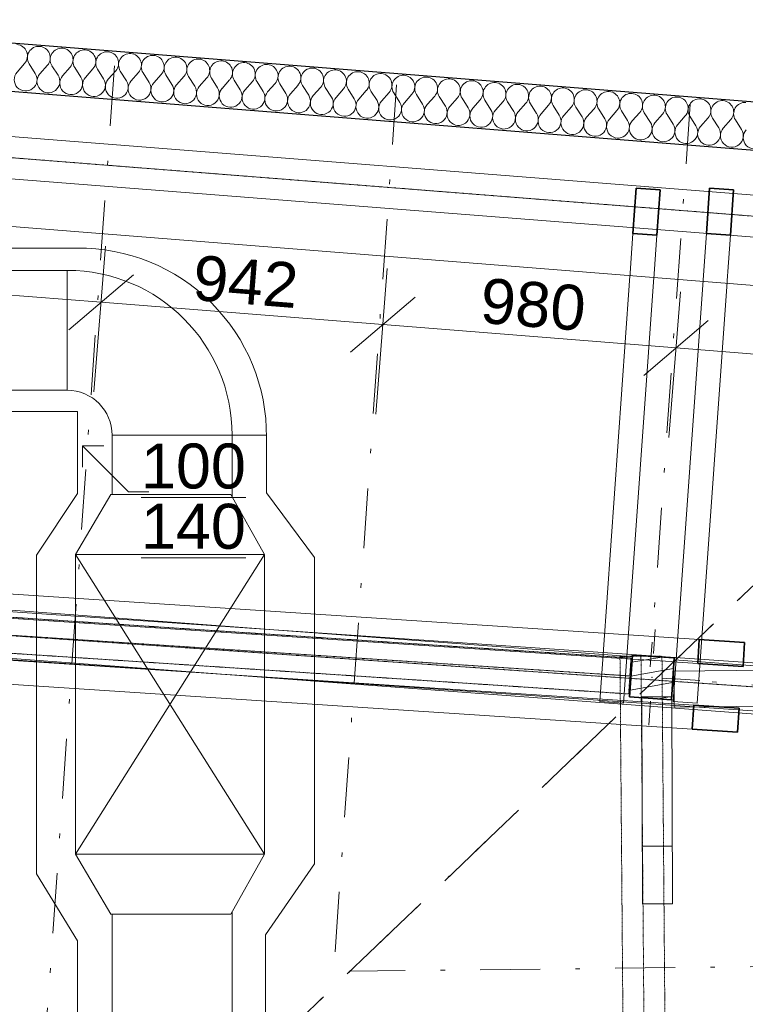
# Model space of a CAD drawing. Header units: millimetres. Extents: x -24674 to 2959, y -2716 to 20653.
# Tile 158 of 161: x -4257 to -1838, y 15238 to 18523. Entities that reach past the tile are written whole.
import ezdxf

# ---------------------------------------------------------------- set-up
doc = ezdxf.new("R2010")
doc.units = ezdxf.units.MM
doc.header["$MEASUREMENT"] = 0
for name, pattern in [('Wipeout_Contour', [1000, 0, -1000]), ('Čerchovaná', [450, 200, -117.5, 15, -117.5]), ('Čerchovaná M', [4.5, 2.5, -0.85, 0.3, -0.85]), ('Čerchovaná S', [3.5, 1.5, -0.85, 0.3, -0.85])]:
    doc.linetypes.add(name, pattern=pattern)
for name, color, linetype in [('9._POHLED ZÁPADNÍ_1_2D prvky - obecné', 7, 'Continuous'), ('9._POHLED ZÁPADNÍ_1_Anotace - SP', 7, 'Continuous'), ('9._POHLED ZÁPADNÍ_1_Konstrukce - krov', 7, 'Continuous'), ('9._POHLED ZÁPADNÍ_1_Konstrukce - nosné', 7, 'Continuous'), ('9._POHLED ZÁPADNÍ_1_Kóty - SP', 7, 'Continuous'), ('9._POHLED ZÁPADNÍ_1_Nové_Konstrukce - nosné', 7, 'Continuous'), ('9._POHLED ZÁPADNÍ_1_Nové_Výplně - Povrchové', 7, 'Continuous'), ('9._POHLED ZÁPADNÍ_1_Nové_Výplně – Řezové', 7, 'Continuous'), ('9._POHLED ZÁPADNÍ_1_Popis', 7, 'Continuous'), ('9._POHLED ZÁPADNÍ_1_TZB - VZT', 7, 'Continuous'), ('9._POHLED ZÁPADNÍ_1_Výplně - Povrchové', 7, 'Continuous'), ('9._POHLED ZÁPADNÍ_1_Výplně – Řezové', 7, 'Continuous'), ('9._POHLED ZÁPADNÍ_1_VÝTAH VAR 1', 7, 'Continuous')]:
    doc.layers.add(name, color=color, linetype=linetype)
doc.styles.add('GENEROVANÝ_STYL_1', font='txt')
doc.styles.add('GENEROVANÝ_STYL_2', font='txt')

# ---------------------------------------------------------------- blocks, each defined once
blk = doc.blocks.new('*X16', base_point=(-27719.5, -6044))
at = {"layer": '9._POHLED ZÁPADNÍ_1_Nové_Výplně – Řezové', "color": 21, "linetype": 'Continuous', "lineweight": 20, "true_color": 0xffaaaa}
for p, q in [((-4266, 18348.1), (-4240.8, 18376.7)), ((-4205.3, 18343.3), (-4225.6, 18375.5)), ((-4190.1, 18342.1), (-4164.9, 18370.6)), ((-4129.3, 18337.2), (-4149.7, 18369.4)), ((-4114.1, 18336), (-4088.9, 18364.6)), ((-4053.4, 18331.2), (-4073.7, 18363.4)), ((-4038.2, 18330), (-4013, 18358.6)), ((-3977.4, 18325.2), (-3997.8, 18357.3)), ((-3962.2, 18323.9), (-3937, 18352.5)), ((-3901.5, 18319.1), (-3921.8, 18351.3)), ((-3886.3, 18317.9), (-3861.1, 18346.5)), ((-3825.5, 18313.1), (-3845.9, 18345.3)), ((-3810.3, 18311.9), (-3785.1, 18340.4)), ((-3749.6, 18307), (-3769.9, 18339.2)), ((-3734.4, 18305.8), (-3709.2, 18334.4)), ((-3673.6, 18301), (-3694, 18333.2)), ((-3658.4, 18299.8), (-3633.2, 18328.4)), ((-3597.7, 18295), (-3618, 18327.2)), ((-3582.5, 18293.8), (-3557.3, 18322.3)), ((-3521.7, 18288.9), (-3542.1, 18321.1)), ((-3506.5, 18287.7), (-3481.3, 18316.3)), ((-3445.7, 18282.9), (-3466.1, 18315.1)), ((-3430.6, 18281.7), (-3405.4, 18310.2)), ((-3369.8, 18276.9), (-3390.2, 18309)), ((-3354.6, 18275.6), (-3329.4, 18304.2)), ((-3293.8, 18270.8), (-3314.2, 18303)), ((-3278.7, 18269.6), (-3253.5, 18298.2)), ((-3217.9, 18264.8), (-3238.3, 18297)), ((-3202.7, 18263.6), (-3177.5, 18292.1)), ((-3141.9, 18258.7), (-3162.3, 18290.9)), ((-3126.8, 18257.5), (-3101.6, 18286.1)), ((-3066, 18252.7), (-3086.4, 18284.9)), ((-3050.8, 18251.5), (-3025.6, 18280.1)), ((-2990, 18246.7), (-3010.4, 18278.9)), ((-2974.9, 18245.5), (-2949.7, 18274)), ((-2914.1, 18240.6), (-2934.5, 18272.8)), ((-2898.9, 18239.4), (-2873.7, 18268)), ((-2838.1, 18234.6), (-2858.5, 18266.8)), ((-2823, 18233.4), (-2797.8, 18261.9)), ((-2762.2, 18228.5), (-2782.6, 18260.7)), ((-2747, 18227.3), (-2721.8, 18255.9)), ((-2686.2, 18222.5), (-2706.6, 18254.7)), ((-2671.1, 18221.3), (-2645.8, 18249.9)), ((-2610.3, 18216.5), (-2630.7, 18248.7)), ((-2595.1, 18215.3), (-2569.9, 18243.8)), ((-2534.3, 18210.4), (-2554.7, 18242.6)), ((-2519.1, 18209.2), (-2493.9, 18237.8)), ((-2458.4, 18204.4), (-2478.8, 18236.6)), ((-2443.2, 18203.2), (-2418, 18231.8)), ((-2382.4, 18198.4), (-2402.8, 18230.5)), ((-2367.2, 18197.1), (-2342, 18225.7)), ((-2306.5, 18192.3), (-2326.9, 18224.5)), ((-2291.3, 18191.1), (-2266.1, 18219.7)), ((-2230.5, 18186.3), (-2250.9, 18218.5)), ((-2215.3, 18185.1), (-2190.1, 18213.6)), ((-2154.6, 18180.2), (-2175, 18212.4)), ((-2139.4, 18179), (-2114.2, 18207.6)), ((-2078.6, 18174.2), (-2099, 18206.4)), ((-2063.4, 18173), (-2038.2, 18201.6)), ((-2002.7, 18168.2), (-2023.1, 18200.4)), ((-1987.5, 18167), (-1962.3, 18195.5)), ((-1926.7, 18162.1), (-1947.1, 18194.3)), ((-1911.5, 18160.9), (-1886.3, 18189.5)), ((-1850.8, 18156.1), (-1871.2, 18188.3))]:
    blk.add_line(p, q, dxfattribs=at)
for centre, start, end in [((-4269.4, 18401.9), 318.5847, 85.4546), ((-4193.4, 18395.8), 85.4546, 212.3245), ((-4193.4, 18395.8), 318.5847, 85.4546), ((-4117.5, 18389.8), 85.4546, 212.3245), ((-4117.5, 18389.8), 318.5847, 85.4546), ((-4041.5, 18383.8), 85.4546, 212.3245), ((-4041.5, 18383.8), 318.5847, 85.4546), ((-3965.6, 18377.7), 85.4546, 212.3245), ((-3965.6, 18377.7), 318.5847, 85.4546), ((-3889.6, 18371.7), 85.4546, 212.3245), ((-3889.6, 18371.7), 318.5847, 85.4546), ((-3813.7, 18365.6), 85.4546, 212.3245), ((-3813.7, 18365.6), 318.5847, 85.4546), ((-3737.7, 18359.6), 85.4546, 212.3245), ((-3737.7, 18359.6), 318.5847, 85.4546), ((-3661.8, 18353.6), 85.4546, 212.3245), ((-3661.8, 18353.6), 318.5847, 85.4546), ((-3585.8, 18347.5), 85.4546, 212.3245), ((-3585.8, 18347.5), 318.5847, 85.4546), ((-3509.9, 18341.5), 85.4546, 212.3245), ((-3509.9, 18341.5), 318.5847, 85.4546), ((-3433.9, 18335.5), 85.4546, 212.3245), ((-3433.9, 18335.5), 318.5847, 85.4546), ((-3358, 18329.4), 85.4546, 212.3245), ((-3358, 18329.4), 318.5847, 85.4546), ((-3282, 18323.4), 85.4546, 212.3245), ((-4237.4, 18322.9), 138.5847, 32.3245), ((-4161.5, 18316.9), 138.5847, 32.3245), ((-4085.5, 18310.8), 138.5847, 32.3245), ((-4009.6, 18304.8), 138.5847, 32.3245), ((-3282, 18323.4), 318.5847, 85.4546), ((-3206.1, 18317.3), 85.4546, 212.3245), ((-3206.1, 18317.3), 318.5847, 85.4546), ((-3130.1, 18311.3), 85.4546, 212.3245), ((-3130.1, 18311.3), 318.5847, 85.4546), ((-3054.2, 18305.3), 85.4546, 212.3245), ((-3054.2, 18305.3), 318.5847, 85.4546), ((-2978.2, 18299.2), 85.4546, 212.3245), ((-2978.2, 18299.2), 318.5847, 85.4546), ((-2902.3, 18293.2), 85.4546, 212.3245), ((-2902.3, 18293.2), 318.5847, 85.4546), ((-3933.6, 18298.7), 138.5847, 32.3245), ((-3857.7, 18292.7), 138.5847, 32.3245), ((-3781.7, 18286.7), 138.5847, 32.3245), ((-3705.8, 18280.6), 138.5847, 32.3245), ((-3629.8, 18274.6), 138.5847, 32.3245), ((-2826.3, 18287.1), 85.4546, 212.3245), ((-2826.3, 18287.1), 318.5847, 85.4546), ((-2750.4, 18281.1), 85.4546, 212.3245), ((-2750.4, 18281.1), 318.5847, 85.4546), ((-2674.4, 18275.1), 85.4546, 212.3245), ((-2674.4, 18275.1), 318.5847, 85.4546), ((-2598.5, 18269), 85.4546, 212.3245), ((-2598.5, 18269), 318.5847, 85.4546), ((-2522.5, 18263), 85.4546, 212.3245), ((-2522.5, 18263), 318.5847, 85.4546), ((-3553.9, 18268.6), 138.5847, 32.3245), ((-3477.9, 18262.5), 138.5847, 32.3245), ((-3402, 18256.5), 138.5847, 32.3245), ((-3326, 18250.4), 138.5847, 32.3245), ((-3250.1, 18244.4), 138.5847, 32.3245), ((-3174.1, 18238.4), 138.5847, 32.3245), ((-2446.6, 18257), 85.4546, 212.3245), ((-2446.6, 18257), 318.5847, 85.4546), ((-2370.6, 18250.9), 85.4546, 212.3245), ((-2370.6, 18250.9), 318.5847, 85.4546), ((-2294.7, 18244.9), 85.4546, 212.3245), ((-2294.7, 18244.9), 318.5847, 85.4546), ((-2218.7, 18238.8), 85.4546, 212.3245), ((-2218.7, 18238.8), 318.5847, 85.4546), ((-2142.8, 18232.8), 85.4546, 212.3245), ((-2142.8, 18232.8), 318.5847, 85.4546), ((-2066.8, 18226.8), 85.4546, 212.3245), ((-2066.8, 18226.8), 318.5847, 85.4546), ((-3098.2, 18232.3), 138.5847, 32.3245), ((-3022.2, 18226.3), 138.5847, 32.3245), ((-2946.3, 18220.3), 138.5847, 32.3245), ((-2870.3, 18214.2), 138.5847, 32.3245), ((-2794.4, 18208.2), 138.5847, 32.3245), ((-1990.9, 18220.7), 85.4546, 212.3245), ((-1990.9, 18220.7), 318.5847, 85.4546), ((-1914.9, 18214.7), 85.4546, 212.3245), ((-1914.9, 18214.7), 318.5847, 85.4546), ((-1839, 18208.7), 85.4546, 212.3245), ((-2718.4, 18202.1), 138.5847, 32.3245), ((-2642.5, 18196.1), 138.5847, 32.3245), ((-2566.5, 18190.1), 138.5847, 32.3245), ((-2490.6, 18184), 138.5847, 32.3245), ((-2414.6, 18178), 138.5847, 32.3245), ((-2338.7, 18171.9), 138.5847, 32.3245), ((-2262.7, 18165.9), 138.5847, 32.3245), ((-2186.8, 18159.9), 138.5847, 32.3245), ((-2110.8, 18153.8), 138.5847, 32.3245), ((-2034.9, 18147.8), 138.5847, 32.3245), ((-1958.9, 18141.8), 138.5847, 32.3245), ((-1883, 18135.7), 138.5847, 32.3245), ((-1807, 18129.7), 138.5847, 32.3245)]:
    blk.add_arc(centre, 38.1, start, end, dxfattribs=at)

msp = doc.modelspace()

# ---------------------------------------------------------------- linework, layer by layer
at = {"layer": '9._POHLED ZÁPADNÍ_1_Konstrukce - krov', "color": 8, "linetype": 'Continuous', "lineweight": 13}
for p, q in [((-2181.6, 15765.5), (-2081.6, 15765.8)), ((-2081, 15573.8), (-2181, 15573.4))]:
    msp.add_line(p, q, dxfattribs=at)
at = {"layer": '9._POHLED ZÁPADNÍ_1_Konstrukce - krov', "color": 8, "linetype": 'Čerchovaná', "lineweight": 13}
msp.add_line((-271.9, 15380.9), (-3156.1, 15348.3), dxfattribs=at)
at = {"layer": '9._POHLED ZÁPADNÍ_1_Kóty - SP', "color": 154, "linetype": 'Continuous', "lineweight": 13}
for p, q in [((-1961.6, 17519.4), (-2176.8, 17335.9)), ((-3046.5, 17505.4), (-2069.2, 17427.7)), ((-2069.2, 17427.7), (-1118, 17352))]:
    msp.add_line(p, q, dxfattribs=at)
at = {"layer": '9._POHLED ZÁPADNÍ_1_Popis', "color": 8, "linetype": 'Continuous', "lineweight": 13}
msp.add_line((-4048, 17100.8), (-3977.3, 17100.8), dxfattribs=at)
at = {"layer": '9._POHLED ZÁPADNÍ_1_TZB - VZT', "color": 122, "linetype": 'Continuous', "lineweight": 13, "true_color": 0x00d59f}
for p, q in [((-5195.3, 17286.4), (-4098.9, 17286.4)), ((-5100, 17215.3), (-4064.3, 17215.3)), ((-3948.9, 17136.4), (-3548.9, 17136.4)), ((-3434.5, 17136.4), (-3550.5, 17136.4)), ((-3441.6, 15738.9), (-4071.6, 15738.9)), ((-3953.3, 15538.9), (-4071.6, 15738.9)), ((-3441.6, 15738.9), (-3553.3, 15538.9)), ((-3274.2, 15707), (-3437.6, 15469.9)), ((-4064.3, 15450.4), (-4201.1, 15673)), ((-3553.3, 15538.9), (-3953.3, 15538.9)), ((-3948.9, 13496.5), (-3948.9, 15538.9)), ((-3548.9, 13482.3), (-3548.9, 15546.8)), ((-4064.3, 13298), (-4064.3, 15450.4)), ((-3437.6, 15469.9), (-3437.6, 13455.5))]:
    msp.add_line(p, q, dxfattribs=at)
msp.add_arc((-4098.9, 17136.4), 150, 0, 90, dxfattribs=at)
msp.add_arc((-4098.9, 17136.4), 150, 0, 90, dxfattribs=at)

# ---------------------------------------------------------------- wipeouts: each hides what was drawn before it
at = {"color": 254, "linetype": 'Wipeout_Contour', "lineweight": 0, "ltscale": 79825.826241}
msp.add_wipeout([(-321.7, 18130.1), (-10988.4, 18978.1), (-10988.1, 18817.5), (-321.7, 17969.6)], dxfattribs=at).dxf.layer = '9._POHLED ZÁPADNÍ_1_Nové_Výplně - Povrchové'
at = {"color": 254, "linetype": 'Wipeout_Contour', "lineweight": 0, "ltscale": 72264.424923}
msp.add_wipeout([(-10544.7, 16861.2), (-349.9, 16097.2), (-337.9, 16256.8), (-10532.7, 17020.8)], dxfattribs=at).dxf.layer = '9._POHLED ZÁPADNÍ_1_Výplně - Povrchové'

# ---------------------------------------------------------------- next in the draw order: linework, layer by layer
at = {"layer": '9._POHLED ZÁPADNÍ_1_Konstrukce - krov', "color": 8, "linetype": 'Continuous', "lineweight": 13}
for p, q in [((-1991.5, 16455.2), (-7841.2, 16840.4)), ((-1996.8, 16375.4), (-1991.5, 16455.2)), ((-2323.5, 16248.1), (-2243.7, 16242.4)), ((-2074.9, 16229.7), (-1362.9, 16237.4)), ((-2015.1, 16156.1), (-2009.9, 16235.9))]:
    msp.add_line(p, q, dxfattribs=at)
at = {"layer": '9._POHLED ZÁPADNÍ_1_Konstrukce - krov', "color": 8, "linetype": 'Continuous', "lineweight": 35}
for p, q in [((-1991.5, 16455.2), (-1996.8, 16375.4)), ((-1840.4, 16445.2), (-1991.5, 16455.2)), ((-1845.7, 16365.4), (-1840.4, 16445.2)), ((-1996.8, 16375.4), (-1845.7, 16365.4)), ((-2009.9, 16235.9), (-2015.1, 16156.1)), ((-1858.7, 16226), (-2009.9, 16235.9)), ((-1864, 16146.1), (-1858.7, 16226)), ((-2015.1, 16156.1), (-1864, 16146.1))]:
    msp.add_line(p, q, dxfattribs=at)
at = {"layer": '9._POHLED ZÁPADNÍ_1_Konstrukce - nosné', "color": 251, "linetype": 'Continuous', "lineweight": 20, "true_color": 0x6a6a6a, "flags": 128}
for points in [[(-337.9, 16256.8), (-10532.7, 17020.8)], [(-10544.7, 16861.2), (-349.9, 16097.2)]]:
    msp.add_lwpolyline(points, dxfattribs=at)
at = {"layer": '9._POHLED ZÁPADNÍ_1_Nové_Konstrukce - nosné', "color": 1, "linetype": 'Continuous', "lineweight": 25, "flags": 128}
for points in [[(-321.7, 18130.1), (-11148.4, 18990.8)], [(-10988.1, 18817.5), (-321.7, 17969.6)]]:
    msp.add_lwpolyline(points, dxfattribs=at)
at = {"layer": '9._POHLED ZÁPADNÍ_1_Popis', "color": 8, "linetype": 'Continuous', "lineweight": 13}
for p, q in [((-3894.8, 16947.6), (-4048, 17100.8)), ((-4048, 17100.8), (-4048, 17030.1)), ((-3826.2, 16947.6), (-3894.8, 16947.6))]:
    msp.add_line(p, q, dxfattribs=at)
at = {"layer": '9._POHLED ZÁPADNÍ_1_TZB - VZT', "color": 122, "linetype": 'Continuous', "lineweight": 13, "true_color": 0x00d59f}
for p, q in [((-4064.3, 16942.1), (-4064.3, 17215.3)), ((-3948.9, 16938.9), (-3948.9, 17136.4)), ((-3548.9, 16930.9), (-3548.9, 17136.4)), ((-3434.5, 17130.2), (-3434.5, 16944.7)), ((-4201.1, 16736.7), (-4064.3, 16942.1)), ((-3953.3, 16938.9), (-4071.6, 16738.9)), ((-3953.3, 16938.9), (-3553.3, 16938.9)), ((-3553.3, 16938.9), (-3441.6, 16738.9)), ((-3434.5, 16944.7), (-3274.2, 16728.1)), ((-4201.1, 15673), (-4201.1, 16736.7)), ((-4071.6, 15738.9), (-4071.6, 16738.9)), ((-4071.6, 16738.9), (-3441.6, 16738.9)), ((-3441.6, 16738.9), (-4071.6, 15738.9)), ((-3441.6, 15738.9), (-4071.6, 16738.9)), ((-3441.6, 16738.9), (-3441.6, 15738.9)), ((-3274.2, 16728.1), (-3274.2, 15707))]:
    msp.add_line(p, q, dxfattribs=at)

# ---------------------------------------------------------------- next in the draw order: texts
at = {"layer": '9._POHLED ZÁPADNÍ_1_Anotace - SP', "color": 8, "linetype": 'Continuous', "lineweight": 13, "insert": (-3677.9, 16932.3), "char_height": 150, "attachment_point": 5, "line_spacing_factor": 0.804162, "style": 'GENEROVANÝ_STYL_1'}
msp.add_mtext('\\A1;{\\pqc;\\fArial|b0|i0|c238|p38;\\L\\L1\\fArial|b0|i0|c238|p38;\\L\\L0\\fArial|b0|i0|c238|p38;\\L\\L0\\P\\pqc;\\fArial|b0|i0|c238|p38;1\\fArial|b0|i0|c238|p38;4\\fArial|b0|i0|c238|p38;0}', dxfattribs=at)

# ---------------------------------------------------------------- next in the draw order: wipeouts: each hides what was drawn before it
at = {"color": 254, "linetype": 'Wipeout_Contour', "lineweight": 0, "ltscale": 78272.137787}
msp.add_wipeout([(-772.6, 18005.4), (-10538.5, 18781.8), (-10536.6, 18330.2), (-772.6, 17554)], dxfattribs=at).dxf.layer = '9._POHLED ZÁPADNÍ_1_Výplně - Povrchové'
at = {"color": 254, "linetype": 'Wipeout_Contour', "lineweight": 0, "ltscale": 65879.044332}
msp.add_wipeout([(-2223.8, 16263.5), (-2084.1, 16254.3), (-2074.9, 16394), (-2214.6, 16403.2)], dxfattribs=at).dxf.layer = '9._POHLED ZÁPADNÍ_1_Výplně – Řezové'

# ---------------------------------------------------------------- next in the draw order: hatches: boundary and pattern name
at = {"layer": '9._POHLED ZÁPADNÍ_1_Výplně – Řezové', "linetype": 'Continuous', "lineweight": 20, "true_color": 0xa86b51}
h = msp.add_hatch(dxfattribs=at)
h.set_pattern_fill('Dřevo_0001', color=35, style=0, pattern_type=2)
h.set_pattern_definition([(10, (0, -9e-13), (-7.81417, 44.31635), [])])
h.paths.add_polyline_path([(-2223.8, 16263.5), (-2084.1, 16254.3), (-2074.9, 16394), (-2214.6, 16403.2)])

# ---------------------------------------------------------------- next in the draw order: linework, layer by layer
at = {"layer": '9._POHLED ZÁPADNÍ_1_2D prvky - obecné', "color": 214, "linetype": 'Čerchovaná', "lineweight": 20}
msp.add_line((-4140.9, 14406.2), (-439.4, 17947.5), dxfattribs=at)
at = {"layer": '9._POHLED ZÁPADNÍ_1_Konstrukce - krov', "color": 8, "linetype": 'Continuous', "lineweight": 13}
for p, q in [((-2212.6, 17809.6), (-2323.5, 16248.1)), ((-2243.7, 16242.4), (-2132.8, 17803.9)), ((-2132.8, 17803.9), (-2212.6, 17809.6)), ((-1967.7, 17809.6), (-2078.6, 16248.1)), ((-1998.8, 16242.4), (-1887.9, 17803.9)), ((-1887.9, 17803.9), (-1967.7, 17809.6)), ((-10931.2, 17006.3), (-505.5, 16287.3)), ((-10942.2, 16846.7), (-516.5, 16127.7)), ((-7846.5, 16760.6), (-1996.8, 16375.4)), ((-2009.9, 16235.9), (-7859.5, 16621.2)), ((-7864.8, 16541.4), (-2015.1, 16156.1)), ((-1364.2, 16357.4), (-2076.2, 16349.7)), ((-2076.2, 16349.7), (-2074.9, 16229.7)), ((-2183.4, 16263.9), (-2083.4, 16264.2)), ((-2181, 15573.4), (-2183.4, 16263.9)), ((-2083.4, 16264.2), (-2081, 15573.8)), ((-2078.6, 16248.1), (-1998.8, 16242.4))]:
    msp.add_line(p, q, dxfattribs=at)
at = {"layer": '9._POHLED ZÁPADNÍ_1_Konstrukce - krov', "color": 8, "linetype": 'Continuous', "lineweight": 35}
for p, q in [((-2212.6, 17809.6), (-2132.8, 17803.9)), ((-1967.7, 17809.6), (-1887.9, 17803.9))]:
    msp.add_line(p, q, dxfattribs=at)
at = {"layer": '9._POHLED ZÁPADNÍ_1_Konstrukce - krov', "color": 251, "linetype": 'Čerchovaná S', "lineweight": 13, "true_color": 0x6a6a6a}
for p, q in [((-10936.7, 16926.5), (-511, 16207.5)), ((-7798.6, 16700.6), (-2223.1, 16333.4)), ((-2186, 16399.3), (-2100.8, 5947.6))]:
    msp.add_line(p, q, dxfattribs=at)
at = {"layer": '9._POHLED ZÁPADNÍ_1_Konstrukce - krov', "color": 8, "linetype": 'Čerchovaná M', "lineweight": 13}
for p, q in [((-7794.7, 16760.4), (-2219.2, 16393.2)), ((-7802.5, 16640.7), (-2227, 16273.5)), ((-2256, 16398.7), (-2116, 16399.9)), ((-2256, 16398.7), (-2170.8, 5947)), ((-2227, 16273.5), (-2219.2, 16393.2)), ((-2116, 16399.9), (-2030.8, 5948.1))]:
    msp.add_line(p, q, dxfattribs=at)
at = {"layer": '9._POHLED ZÁPADNÍ_1_Konstrukce - krov', "color": 1, "linetype": 'Continuous', "lineweight": 20}
for p, q in [((-2144, 16408.6), (-2138.8, 16488.4)), ((-2229.1, 16334), (-2309, 16339.3)), ((-2069.5, 16323.5), (-1989.6, 16318.3)), ((-2154.6, 16248.9), (-2159.8, 16169.1))]:
    msp.add_line(p, q, dxfattribs=at)
at = {"layer": '9._POHLED ZÁPADNÍ_1_Konstrukce - krov', "color": 8, "linetype": 'Čerchovaná', "lineweight": 13}
msp.add_line((-270.7, 16189.7), (-2115.4, 16326.3), dxfattribs=at)
at = {"layer": '9._POHLED ZÁPADNÍ_1_Konstrukce - krov', "color": 7, "linetype": 'Continuous', "lineweight": 35, "flags": 128}
msp.add_lwpolyline([(-2223.8, 16263.5), (-2084.1, 16254.3), (-2074.9, 16394), (-2214.6, 16403.2)], close=True, dxfattribs=at)
at = {"layer": '9._POHLED ZÁPADNÍ_1_Konstrukce - krov', "color": 1, "linetype": 'Continuous', "lineweight": 20}
msp.add_point((-2149.3, 16328.8), dxfattribs=at)
at = {"layer": '9._POHLED ZÁPADNÍ_1_Konstrukce - nosné', "color": 251, "linetype": 'Continuous', "lineweight": 20, "true_color": 0x6a6a6a, "flags": 128}
for points in [[(-772.6, 18005.4), (-10538.5, 18781.8)], [(-10536.6, 18330.2), (-772.6, 17554)]]:
    msp.add_lwpolyline(points, dxfattribs=at)
at = {"layer": '9._POHLED ZÁPADNÍ_1_Kóty - SP', "color": 154, "linetype": 'Continuous', "lineweight": 13}
for p, q in [((-4009.7, 17281), (-3971, 17766.9)), ((-3878.3, 17671.8), (-4093.5, 17488.3)), ((-3070.3, 17206.3), (-3031.7, 17692.3)), ((-4952.1, 17656.8), (-3985.9, 17580)), ((-2093, 17128.6), (-2054.3, 17614.6)), ((-3985.9, 17580), (-3046.5, 17505.4)), ((-2938.9, 17597.1), (-3154.1, 17413.6))]:
    msp.add_line(p, q, dxfattribs=at)
at = {"layer": '9._POHLED ZÁPADNÍ_1_TZB - VZT', "color": 122, "linetype": 'Continuous', "lineweight": 13, "true_color": 0x00d59f}
for p, q in [((-5274.8, 17761.1), (-4066.5, 17761.1)), ((-5195.3, 17686.4), (-4098.9, 17686.4)), ((-4098.9, 17286.4), (-4098.9, 17686.4))]:
    msp.add_line(p, q, dxfattribs=at)
for centre, radius, start, end in [((-4060.7, 17134.9), 626.2, 359.5727, 90.5289), ((-4098.9, 17136.4), 550, 0, 90), ((-4098.9, 17136.4), 550, 0, 90)]:
    msp.add_arc(centre, radius, start, end, dxfattribs=at)

# ---------------------------------------------------------------- next in the draw order: texts
at = {"layer": '9._POHLED ZÁPADNÍ_1_Kóty - SP', "color": 154, "linetype": 'Continuous', "lineweight": 13, "char_height": 150, "width": 341.487, "attachment_point": 7, "rotation": 355.4546, "style": 'GENEROVANÝ_STYL_2'}
for s, insert in [('\\A1;{\\pql;\\fArial|b0|i0|c0|p38;942}', (-3684.1, 17586.1)), ('\\A1;{\\pql;\\fArial|b0|i0|c0|p38;980}', (-2725.7, 17509.9))]:
    msp.add_mtext(s, dxfattribs=dict(at, insert=insert))

# ---------------------------------------------------------------- next in the draw order: wipeouts: each hides what was drawn before it
at = {"color": 254, "linetype": 'Wipeout_Contour', "lineweight": 0, "ltscale": 79825.826241}
msp.add_wipeout([(-321.7, 18130.1), (-10988.4, 18978.1), (-10988.1, 18817.5), (-321.7, 17969.6)], dxfattribs=at).dxf.layer = '9._POHLED ZÁPADNÍ_1_Nové_Výplně – Řezové'

# ---------------------------------------------------------------- next in the draw order: linework, layer by layer
at = {"layer": '9._POHLED ZÁPADNÍ_1_Konstrukce - krov', "color": 8, "linetype": 'Continuous', "lineweight": 13}
for p, q in [((-706.9, 17850.5), (-10608.4, 18631.2)), ((-717.9, 17710.9), (-10619.4, 18491.7))]:
    msp.add_line(p, q, dxfattribs=at)
at = {"layer": '9._POHLED ZÁPADNÍ_1_Konstrukce - krov', "color": 251, "linetype": 'Čerchovaná S', "lineweight": 13, "true_color": 0x6a6a6a}
msp.add_line((-712.4, 17780.7), (-10613.9, 18561.4), dxfattribs=at)
at = {"layer": '9._POHLED ZÁPADNÍ_1_Konstrukce - krov', "color": 8, "linetype": 'Čerchovaná', "lineweight": 13}
for p, q in [((-3941.4, 18368.5), (-4216.5, 14493.8)), ((-3000.6, 18306), (-3212.9, 15314.7)), ((-2021.6, 18241.3), (-2154.9, 16364.4)), ((-318.5, 18063.3), (-4132.2, 14414.5))]:
    msp.add_line(p, q, dxfattribs=at)
at = {"layer": '9._POHLED ZÁPADNÍ_1_Konstrukce - krov', "color": 8, "linetype": 'Continuous', "lineweight": 35}
for p, q in [((-2201.9, 17960.6), (-2212.6, 17809.6)), ((-2122.1, 17954.9), (-2201.9, 17960.6)), ((-2132.8, 17803.9), (-2122.1, 17954.9)), ((-1957, 17960.6), (-1967.7, 17809.6)), ((-1877.2, 17954.9), (-1957, 17960.6)), ((-1887.9, 17803.9), (-1877.2, 17954.9))]:
    msp.add_line(p, q, dxfattribs=at)
at = {"layer": '9._POHLED ZÁPADNÍ_1_Nové_Konstrukce - nosné', "color": 1, "linetype": 'Continuous', "lineweight": 25, "flags": 128}
for points in [[(-321.7, 18130.1), (-11148.4, 18990.8)], [(-10988.1, 18817.5), (-321.7, 17969.6)]]:
    msp.add_lwpolyline(points, dxfattribs=at)

# ---------------------------------------------------------------- next in the draw order: block references
at = {"layer": '9._POHLED ZÁPADNÍ_1_VÝTAH VAR 1', "color": 9, "linetype": 'Continuous', "lineweight": 13}
msp.add_blockref('*X16', (-27719.5, -6044), dxfattribs=at)

doc.saveas('drawing.dxf')
